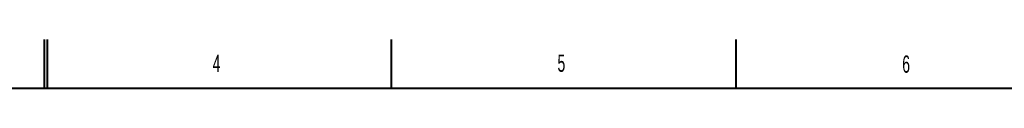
# Model space of a CAD drawing. Header units: millimetres. Extents: x 0 to 841, y 0 to 594.
# Tile 10 of 19: x 205 to 405, y 584 to 594. Entities that reach past the tile are written whole.
import ezdxf

# ---------------------------------------------------------------- set-up
doc = ezdxf.new("R2010")
doc.units = ezdxf.units.MM
doc.styles.add('SLDTEXTSTYLE0', font='TXT', dxfattribs={"width": 0.605})

msp = doc.modelspace()

# ---------------------------------------------------------------- linework, layer by layer
at = {"color": 7, "linetype": 'Continuous', "lineweight": 40}
for p, q in [((210, 584), (210, 594)), ((210.5, 594), (210.5, 584)), ((280.5, 584), (280.5, 594)), ((350.5, 584), (350.5, 594)), ((831, 584), (20, 584))]:
    msp.add_line(p, q, dxfattribs=at)

# ---------------------------------------------------------------- texts
at = {"color": 7, "linetype": 'Continuous', "lineweight": 0, "char_height": 3.5, "attachment_point": 1, "style": 'SLDTEXTSTYLE0'}
for s, insert in [('4', (244.14, 590.87)), ('5', (314.19, 590.92)), ('6', (384.22, 590.73))]:
    msp.add_mtext(s, dxfattribs=dict(at, insert=insert))

doc.saveas('drawing.dxf')
